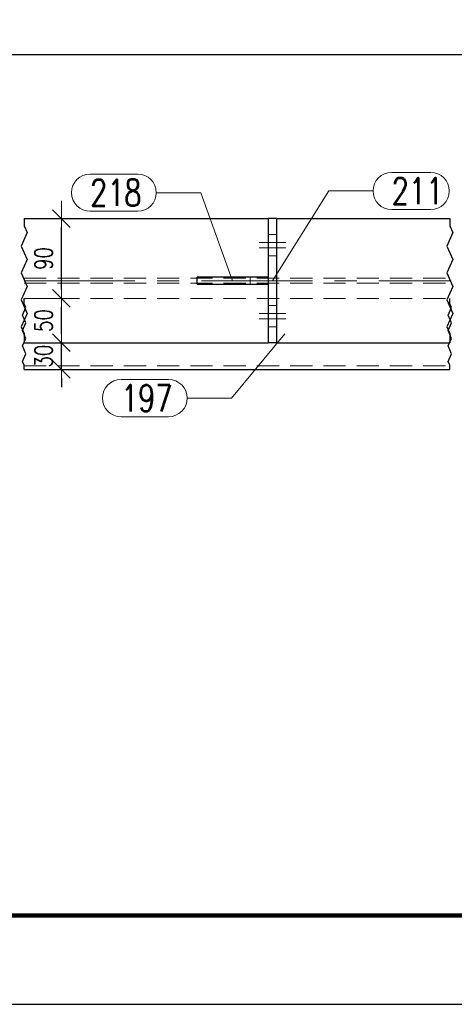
# Model space of a CAD drawing. Header units: millimetres. Extents: x -144 to 709, y 12312 to 12982.
# Tile 8 of 57: x -12 to 37, y 12312 to 12423. Entities that reach past the tile are written whole.
import ezdxf

# ---------------------------------------------------------------- set-up
doc = ezdxf.new("R2010")
doc.units = ezdxf.units.MM
doc.header["$LTSCALE"] = 10
doc.linetypes.add('HIDDEN', pattern=[0.375, 0.25, -0.125])
doc.linetypes.add('MITTE', pattern=[2, 1.25, -0.25, 0.25, -0.25])
doc.layers.get('Defpoints').update_dxf_attribs({"color": 1})
doc.layers.add('_FORMATKA', color=8, linetype='Continuous', plot=False)
for name, color, linetype, lineweight in [('_RAMKA', 7, 'Continuous', 35), ('PS_DIM', 4, 'Continuous', 13), ('PS_Hidden', 2, 'HIDDEN', 9), ('PS_Mid', 5, 'MITTE', 15), ('PS_Pos', 1, 'Continuous', 15), ('PS_Shape', 161, 'Continuous', 30), ('PS_SOLID', 7, 'Continuous', 30)]:
    doc.layers.add(name, color=color, linetype=linetype, lineweight=lineweight)
doc.styles.add('simplex', font='simplex.shx', dxfattribs={"width": 0.75})
doc.dimstyles.new('1_10_GŁ_DS1-LS10', dxfattribs={"dimtxt": 2, "dimasz": 2, "dimexe": 2, "dimexo": 5, "dimgap": 1, "dimtad": 1, "dimjust": 4, "dimdec": 0, "dimlfac": 10, "dimtxsty": 'simplex', "dimblk1": 'NONE', "dimsah": 1, "dimcen": 2, "dimclrd": 256, "dimclre": 256, "dimclrt": 3, "dimadec": 1, "dimazin": 0, "dimtfac": 1, "dimtdec": 0, "dimtmove": 2, "dimatfit": 3, "dimfxl": 1, "dimarcsym": 0})
doc.dimstyles.new('1_10_PRZ', dxfattribs={"dimtxt": 2, "dimasz": 1, "dimexe": 2, "dimexo": 5, "dimgap": 1, "dimtad": 1, "dimdec": 0, "dimlfac": 10, "dimtxsty": 'simplex', "dimblk": 'dimznak', "dimcen": 2, "dimse1": 1, "dimse2": 1, "dimclrt": 3, "dimadec": 1, "dimazin": 0, "dimtfac": 1, "dimtdec": 0, "dimtix": 1, "dimtmove": 2, "dimatfit": 3, "dimldrblk": 'dim-grot', "dimfxl": 1, "dimarcsym": 0})

# ---------------------------------------------------------------- blocks, each defined once
blk = doc.blocks.new('*D200')
at = {"layer": 'Defpoints', "color": 0, "transparency": 16777216}
for p in [(60.83, 12419.05), (60.83, 12405.55), (-62.12, 12386.55)]:
    blk.add_point(p, dxfattribs=at)
at = {"layer": 'PS_DIM', "lineweight": -2, "transparency": 16777216}
for p, q in [((-62.12, 12391.55), (-62.12, 12421.05)), ((60.83, 12410.55), (60.83, 12421.05)), ((-62.12, 12419.05), (58.83, 12419.05))]:
    blk.add_line(p, q, dxfattribs=at)
at = {"layer": 'PS_DIM', "transparency": 16777216}
blk.add_solid([(58.83, 12419.38), (58.83, 12418.72), (60.83, 12419.05)], dxfattribs=at)
at = {"layer": 'PS_DIM', "color": 3, "transparency": 16777216, "insert": (58.81, 12415.39), "char_height": 2, "attachment_point": 5, "rotation": 90, "style": 'simplex'}
blk.add_mtext('4670', dxfattribs=at)
blk = doc.blocks.new('_None')
blk = doc.blocks.new('*D201')
at = {"layer": 'Defpoints', "color": 0, "transparency": 16777216}
for p in [(80.83, 12419.05), (80.83, 12405.55), (-62.12, 12386.55)]:
    blk.add_point(p, dxfattribs=at)
at = {"layer": 'PS_DIM', "lineweight": -2, "transparency": 16777216}
for p, q in [((-62.12, 12391.55), (-62.12, 12421.05)), ((80.83, 12410.55), (80.83, 12421.05)), ((-62.12, 12419.05), (78.83, 12419.05))]:
    blk.add_line(p, q, dxfattribs=at)
at = {"layer": 'PS_DIM', "transparency": 16777216}
blk.add_solid([(78.83, 12419.38), (78.83, 12418.72), (80.83, 12419.05)], dxfattribs=at)
at = {"layer": 'PS_DIM', "color": 3, "transparency": 16777216, "insert": (78.81, 12415.39), "char_height": 2, "attachment_point": 5, "rotation": 90, "style": 'simplex'}
blk.add_mtext('4870', dxfattribs=at)
blk = doc.blocks.new('*D202')
at = {"layer": 'Defpoints', "color": 0, "transparency": 16777216}
for p in [(92.27, 12419.05), (92.27, 12398.05), (-62.12, 12386.55)]:
    blk.add_point(p, dxfattribs=at)
at = {"layer": 'PS_DIM', "lineweight": -2, "transparency": 16777216}
for p, q in [((-62.12, 12391.55), (-62.12, 12421.05)), ((92.27, 12403.05), (92.27, 12421.05)), ((-62.12, 12419.05), (90.27, 12419.05))]:
    blk.add_line(p, q, dxfattribs=at)
at = {"layer": 'PS_DIM', "transparency": 16777216}
blk.add_solid([(90.27, 12419.38), (90.27, 12418.72), (92.27, 12419.05)], dxfattribs=at)
at = {"layer": 'PS_DIM', "color": 3, "transparency": 16777216, "insert": (90.25, 12415.35), "char_height": 2, "attachment_point": 5, "rotation": 90, "style": 'simplex'}
blk.add_mtext('4984', dxfattribs=at)
blk = doc.blocks.new('*D203')
at = {"layer": 'Defpoints', "color": 0, "transparency": 16777216}
for p in [(101.27, 12419.05), (101.27, 12398.05), (-62.12, 12386.55)]:
    blk.add_point(p, dxfattribs=at)
at = {"layer": 'PS_DIM', "lineweight": -2, "transparency": 16777216}
for p, q in [((-62.12, 12391.55), (-62.12, 12421.05)), ((101.27, 12403.05), (101.27, 12421.05)), ((-62.12, 12419.05), (99.27, 12419.05))]:
    blk.add_line(p, q, dxfattribs=at)
at = {"layer": 'PS_DIM', "transparency": 16777216}
blk.add_solid([(99.27, 12419.38), (99.27, 12418.72), (101.27, 12419.05)], dxfattribs=at)
at = {"layer": 'PS_DIM', "color": 3, "transparency": 16777216, "insert": (99.25, 12415.35), "char_height": 2, "attachment_point": 5, "rotation": 90, "style": 'simplex'}
blk.add_mtext('5074', dxfattribs=at)
blk = doc.blocks.new('*D204')
at = {"layer": 'Defpoints', "color": 0, "transparency": 16777216}
for p in [(243.67, 12419.05), (243.67, 12405.55), (-62.12, 12386.55)]:
    blk.add_point(p, dxfattribs=at)
at = {"layer": 'PS_DIM', "lineweight": -2, "transparency": 16777216}
for p, q in [((-62.12, 12391.55), (-62.12, 12421.05)), ((243.67, 12410.55), (243.67, 12421.05)), ((-62.12, 12419.05), (241.67, 12419.05))]:
    blk.add_line(p, q, dxfattribs=at)
at = {"layer": 'PS_DIM', "transparency": 16777216}
blk.add_solid([(241.67, 12419.38), (241.67, 12418.72), (243.67, 12419.05)], dxfattribs=at)
at = {"layer": 'PS_DIM', "color": 3, "transparency": 16777216, "insert": (241.65, 12415.49), "char_height": 2, "attachment_point": 5, "rotation": 90, "style": 'simplex'}
blk.add_mtext('9914', dxfattribs=at)
blk = doc.blocks.new('*D205')
at = {"layer": 'Defpoints', "color": 0, "transparency": 16777216}
for p in [(253.46, 12419.05), (253.46, 12398.05), (-62.12, 12386.55)]:
    blk.add_point(p, dxfattribs=at)
at = {"layer": 'PS_DIM', "lineweight": -2, "transparency": 16777216}
for p, q in [((-62.12, 12391.55), (-62.12, 12421.05)), ((253.46, 12403.05), (253.46, 12421.05)), ((-62.12, 12419.05), (251.46, 12419.05))]:
    blk.add_line(p, q, dxfattribs=at)
at = {"layer": 'PS_DIM', "transparency": 16777216}
blk.add_solid([(251.46, 12419.38), (251.46, 12418.72), (253.46, 12419.05)], dxfattribs=at)
at = {"layer": 'PS_DIM', "color": 3, "transparency": 16777216, "insert": (251.44, 12414.96), "char_height": 2, "attachment_point": 5, "rotation": 90, "style": 'simplex'}
blk.add_mtext('10012', dxfattribs=at)
blk = doc.blocks.new('*D206')
at = {"layer": 'Defpoints', "color": 0, "transparency": 16777216}
for p in [(262.46, 12419.05), (262.46, 12398.05), (-62.12, 12386.55)]:
    blk.add_point(p, dxfattribs=at)
at = {"layer": 'PS_DIM', "lineweight": -2, "transparency": 16777216}
for p, q in [((-62.12, 12391.55), (-62.12, 12421.05)), ((262.46, 12403.05), (262.46, 12421.05)), ((-62.12, 12419.05), (260.46, 12419.05))]:
    blk.add_line(p, q, dxfattribs=at)
at = {"layer": 'PS_DIM', "transparency": 16777216}
blk.add_solid([(260.46, 12419.38), (260.46, 12418.72), (262.46, 12419.05)], dxfattribs=at)
at = {"layer": 'PS_DIM', "color": 3, "transparency": 16777216, "insert": (260.44, 12414.96), "char_height": 2, "attachment_point": 5, "rotation": 90, "style": 'simplex'}
blk.add_mtext('10102', dxfattribs=at)
blk = doc.blocks.new('*D207')
at = {"layer": 'Defpoints', "color": 0, "transparency": 16777216}
for p in [(269.32, 12419.05), (269.32, 12405.55), (-62.12, 12386.55)]:
    blk.add_point(p, dxfattribs=at)
at = {"layer": 'PS_DIM', "lineweight": -2, "transparency": 16777216}
for p, q in [((-62.12, 12391.55), (-62.12, 12421.05)), ((269.32, 12410.55), (269.32, 12421.05)), ((-62.12, 12419.05), (267.32, 12419.05))]:
    blk.add_line(p, q, dxfattribs=at)
at = {"layer": 'PS_DIM', "transparency": 16777216}
blk.add_solid([(267.32, 12419.38), (267.32, 12418.72), (269.32, 12419.05)], dxfattribs=at)
at = {"layer": 'PS_DIM', "color": 3, "transparency": 16777216, "insert": (267.3, 12415.28), "char_height": 2, "attachment_point": 5, "rotation": 90, "style": 'simplex'}
blk.add_mtext('10171', dxfattribs=at)
blk = doc.blocks.new('*D208')
at = {"layer": 'Defpoints', "color": 0, "transparency": 16777216}
for p in [(306.87, 12419.05), (306.87, 12392.45), (-62.12, 12386.55)]:
    blk.add_point(p, dxfattribs=at)
at = {"layer": 'PS_DIM', "lineweight": -2, "transparency": 16777216}
for p, q in [((-62.12, 12391.55), (-62.12, 12421.05)), ((306.87, 12397.45), (306.87, 12421.05)), ((-62.12, 12419.05), (304.87, 12419.05))]:
    blk.add_line(p, q, dxfattribs=at)
at = {"layer": 'PS_DIM', "transparency": 16777216}
blk.add_solid([(304.87, 12419.38), (304.87, 12418.72), (306.87, 12419.05)], dxfattribs=at)
at = {"layer": 'PS_DIM', "color": 3, "transparency": 16777216, "insert": (304.85, 12414.85), "char_height": 2, "attachment_point": 5, "rotation": 90, "style": 'simplex'}
blk.add_mtext('10546', dxfattribs=at)
blk = doc.blocks.new('*D209')
at = {"layer": 'Defpoints', "color": 0, "transparency": 16777216}
for p in [(393.61, 12419.05), (393.61, 12400.55), (-62.12, 12386.55)]:
    blk.add_point(p, dxfattribs=at)
at = {"layer": 'PS_DIM', "lineweight": -2, "transparency": 16777216}
for p, q in [((-62.12, 12391.55), (-62.12, 12421.05)), ((393.61, 12405.55), (393.61, 12421.05)), ((-62.12, 12419.05), (391.61, 12419.05))]:
    blk.add_line(p, q, dxfattribs=at)
at = {"layer": 'PS_DIM', "transparency": 16777216}
blk.add_solid([(391.61, 12419.38), (391.61, 12418.72), (393.61, 12419.05)], dxfattribs=at)
at = {"layer": 'PS_DIM', "color": 3, "transparency": 16777216, "insert": (391.59, 12414.96), "char_height": 2, "attachment_point": 5, "rotation": 90, "style": 'simplex'}
blk.add_mtext('12015', dxfattribs=at)
blk = doc.blocks.new('dimznak')
at = {"color": 0}
for points in [[(0, 2), (0, -2)], [(-2, 0), (2, 0)]]:
    blk.add_lwpolyline(points, dxfattribs=at)
at = {"color": 2}
blk.add_lwpolyline([(1, 1), (-1, -1)], dxfattribs=at)
blk = doc.blocks.new('*D220')
at = {"layer": 'Defpoints', "color": 0, "transparency": 16777216}
for p in [(-6.97, 12386.55), (-6.26, 12386.55), (-6.26, 12383.55)]:
    blk.add_point(p, dxfattribs=at)
at = {"layer": 'PS_DIM', "color": 0, "lineweight": -2, "transparency": 16777216}
for p, q in [((-6.97, 12387.55), (-6.97, 12388.55)), ((-6.97, 12383.55), (-6.97, 12386.55)), ((-6.97, 12382.55), (-6.97, 12381.55))]:
    blk.add_line(p, q, dxfattribs=at)
for p, rotation in [((-6.97, 12386.55), 270), ((-6.97, 12383.55), 90)]:
    blk.add_blockref('dimznak', p, dxfattribs=dict(at, rotation=rotation))
at = {"layer": 'PS_DIM', "color": 3, "transparency": 16777216, "insert": (-8.97, 12385.05), "char_height": 2, "attachment_point": 5, "rotation": 90, "style": 'simplex'}
blk.add_mtext('30', dxfattribs=at)
blk = doc.blocks.new('dim-grot')
blk.add_hatch(color=256).paths.add_polyline_path([(0, 0), (-2, 0.5), (-2, -0.5)])
blk.add_lwpolyline([(0, 0), (-2, 0.5), (-2, -0.5), (0, 0)])
blk = doc.blocks.new('*D221')
at = {"layer": 'Defpoints', "color": 0, "transparency": 16777216}
for p in [(-6.97, 12391.55), (-6.97, 12391.55), (-6.26, 12386.55)]:
    blk.add_point(p, dxfattribs=at)
at = {"layer": 'PS_DIM', "color": 0, "lineweight": -2, "transparency": 16777216}
blk.add_line((-6.97, 12387.55), (-6.97, 12390.55), dxfattribs=at)
for p, rotation in [((-6.97, 12391.55), 90), ((-6.97, 12386.55), 270)]:
    blk.add_blockref('dimznak', p, dxfattribs=dict(at, rotation=rotation))
at = {"layer": 'PS_DIM', "color": 3, "transparency": 16777216, "insert": (-8.97, 12389.05), "char_height": 2, "attachment_point": 5, "rotation": 90, "style": 'simplex'}
blk.add_mtext('50', dxfattribs=at)
blk = doc.blocks.new('*D222')
at = {"layer": 'Defpoints', "color": 0, "transparency": 16777216}
for p in [(-6.97, 12400.55), (-6.97, 12400.55), (-6.97, 12391.55)]:
    blk.add_point(p, dxfattribs=at)
at = {"layer": 'PS_DIM', "color": 0, "lineweight": -2, "transparency": 16777216}
blk.add_line((-6.97, 12392.55), (-6.97, 12399.55), dxfattribs=at)
for p, rotation in [((-6.97, 12400.55), 90), ((-6.97, 12391.55), 270)]:
    blk.add_blockref('dimznak', p, dxfattribs=dict(at, rotation=rotation))
at = {"layer": 'PS_DIM', "color": 3, "transparency": 16777216, "insert": (-8.97, 12396.05), "char_height": 2, "attachment_point": 5, "rotation": 90, "style": 'simplex'}
blk.add_mtext('90', dxfattribs=at)
blk = doc.blocks.new('*U225')
at = {"layer": '_FORMATKA', "lineweight": -3}
blk.add_lwpolyline([(-841, 0), (0, 0), (0, 594), (-841, 594)], close=True, dxfattribs=at)
at = {"layer": '_RAMKA', "lineweight": -3, "const_width": 0.5}
blk.add_lwpolyline([(-811, 10), (-10, 10), (-10, 584), (-811, 584)], close=True, dxfattribs=at)
blk = doc.blocks.new('*X434')
at = {"color": 1}
for p, q in [((-11.17, 12400.55), (-11.17, 12399.73)), ((36.83, 12400.55), (36.83, 12399.73)), ((-10.84, 12398.97), (-11.49, 12397.45)), ((-11.17, 12399.73), (-10.84, 12398.97)), ((37.16, 12398.97), (36.51, 12397.45)), ((36.83, 12399.73), (37.16, 12398.97)), ((-11.49, 12397.45), (-10.84, 12395.93)), ((36.51, 12397.45), (37.16, 12395.93)), ((-10.84, 12395.93), (-11.49, 12394.42)), ((37.16, 12395.93), (36.51, 12394.42)), ((-11.49, 12394.42), (-10.84, 12392.9)), ((36.51, 12394.42), (37.16, 12392.9)), ((-10.84, 12392.9), (-11.49, 12391.38)), ((37.16, 12392.9), (36.51, 12391.38)), ((-11.49, 12391.38), (-10.84, 12389.86)), ((-11.17, 12390.95), (-11.17, 12391.55)), ((36.51, 12391.38), (37.16, 12389.86)), ((36.83, 12390.95), (36.83, 12391.55)), ((-11.35, 12389.65), (-10.98, 12390.52)), ((-10.98, 12390.52), (-11.17, 12390.95)), ((36.65, 12389.65), (37.02, 12390.52)), ((37.02, 12390.52), (36.83, 12390.95)), ((-10.84, 12389.86), (-11.49, 12388.35)), ((-10.98, 12388.79), (-11.35, 12389.65)), ((-11.35, 12387.92), (-10.98, 12388.79)), ((37.16, 12389.86), (36.51, 12388.35)), ((37.02, 12388.79), (36.65, 12389.65)), ((36.65, 12387.92), (37.02, 12388.79)), ((-11.49, 12388.35), (-11.17, 12387.59)), ((-10.98, 12387.05), (-11.35, 12387.92)), ((36.51, 12388.35), (36.83, 12387.59)), ((37.02, 12387.05), (36.65, 12387.92)), ((-11.35, 12386.19), (-10.98, 12387.05)), ((-11.17, 12387.59), (-11.17, 12386.55)), ((36.65, 12386.19), (37.02, 12387.05)), ((36.83, 12387.59), (36.83, 12386.55)), ((-10.98, 12385.32), (-11.35, 12386.19)), ((37.02, 12385.32), (36.65, 12386.19)), ((-11.35, 12384.45), (-10.98, 12385.32)), ((-11.17, 12384.02), (-11.35, 12384.45)), ((36.65, 12384.45), (37.02, 12385.32)), ((36.83, 12384.02), (36.65, 12384.45)), ((-11.17, 12383.55), (-11.17, 12384.02)), ((36.83, 12383.55), (36.83, 12384.02))]:
    blk.add_line(p, q, dxfattribs=at)
at = {"layer": 'PS_Hidden', "color": 2, "linetype": 'HIDDEN'}
for p, q in [((16.33, 12398.75), (17.33, 12398.75)), ((16.33, 12396.35), (17.33, 12396.35)), ((-11.17, 12393.82), (36.83, 12393.82)), ((-11.17, 12393.27), (36.83, 12393.27)), ((14.33, 12393.95), (14.33, 12393.15)), ((-11.17, 12391.55), (36.83, 12391.55)), ((16.33, 12390.75), (17.33, 12390.75)), ((16.33, 12388.35), (17.33, 12388.35)), ((-11.17, 12383.95), (36.83, 12383.95))]:
    blk.add_line(p, q, dxfattribs=at)
at = {"layer": 'PS_Mid', "color": 5, "linetype": 'MITTE'}
for p, q in [((15.33, 12397.85), (18.33, 12397.85)), ((15.33, 12397.85), (18.33, 12397.85)), ((15.33, 12397.25), (18.33, 12397.25)), ((15.33, 12397.25), (18.33, 12397.25)), ((-11.17, 12393.55), (36.83, 12393.55)), ((15.33, 12389.85), (18.33, 12389.85)), ((15.33, 12389.85), (18.33, 12389.85)), ((15.33, 12389.25), (18.33, 12389.25)), ((15.33, 12389.25), (18.33, 12389.25))]:
    blk.add_line(p, q, dxfattribs=at)
at = {"layer": 'PS_SOLID', "color": 7, "linetype": 'Continuous'}
for p, q in [((-11.17, 12400.55), (16.33, 12400.55)), ((16.33, 12400.55), (16.33, 12386.55)), ((17.33, 12400.55), (16.33, 12400.55)), ((17.33, 12386.55), (17.33, 12400.55)), ((17.33, 12400.55), (36.83, 12400.55)), ((8.33, 12393.15), (8.33, 12393.95)), ((16.33, 12393.95), (8.33, 12393.95)), ((8.33, 12393.15), (16.33, 12393.15)), ((-11.17, 12386.55), (16.33, 12386.55)), ((17.33, 12386.55), (16.33, 12386.55)), ((17.33, 12386.55), (36.83, 12386.55)), ((-11.17, 12383.55), (36.83, 12383.55))]:
    blk.add_line(p, q, dxfattribs=at)
blk = doc.blocks.new('*X465')
at = {"color": 1}
for p, q in [((30.28, 12405.76), (34.67, 12405.76)), ((16.83, 12393.55), (23.18, 12403.66)), ((23.18, 12403.66), (28.18, 12403.66)), ((30.28, 12401.56), (34.67, 12401.56))]:
    blk.add_line(p, q, dxfattribs=at)
for centre, start, end in [((30.28, 12403.66), 90, 270), ((34.67, 12403.66), 270, 90)]:
    blk.add_arc(centre, 2.1, start, end, dxfattribs=at)
at = {"color": 2, "style": 'simplex', "width": 0.75}
blk.add_text('211', height=3, dxfattribs=at).set_placement((30.28, 12402.16))
blk = doc.blocks.new('*X466')
at = {"color": 1}
for p, q in [((-3.72, 12405.57), (1.64, 12405.57)), ((3.74, 12403.47), (8.74, 12403.47)), ((12.33, 12393.55), (8.74, 12403.47)), ((-3.72, 12401.37), (1.64, 12401.37))]:
    blk.add_line(p, q, dxfattribs=at)
for centre, start, end in [((-3.72, 12403.47), 90, 270), ((1.64, 12403.47), 270, 90)]:
    blk.add_arc(centre, 2.1, start, end, dxfattribs=at)
at = {"color": 2, "style": 'simplex', "width": 0.75}
blk.add_text('218', height=3, dxfattribs=at).set_placement((-3.72, 12401.97))
blk = doc.blocks.new('*X467')
at = {"color": 1}
for p, q in [((18.22, 12387.55), (12.22, 12380.31)), ((-0.24, 12382.41), (5.12, 12382.41)), ((7.22, 12380.31), (12.22, 12380.31)), ((-0.24, 12378.21), (5.12, 12378.21))]:
    blk.add_line(p, q, dxfattribs=at)
for centre, start, end in [((-0.24, 12380.31), 90, 270), ((5.12, 12380.31), 270, 90)]:
    blk.add_arc(centre, 2.1, start, end, dxfattribs=at)
at = {"color": 2, "style": 'simplex', "width": 0.75}
blk.add_text('197', height=3, dxfattribs=at).set_placement((-0.24, 12378.81))

msp = doc.modelspace()

# ---------------------------------------------------------------- block references
at = {"layer": 'PS_DIM'}
msp.add_blockref('*U225', (702.84, 12311.98), dxfattribs=at)
at = {"layer": 'PS_Pos'}
for name in ['*X466', '*X465', '*X467']:
    msp.add_blockref(name, (0, 0), dxfattribs=at)
at = {"layer": 'PS_Shape', "color": 6}
msp.add_blockref('*X434', (0, 0), dxfattribs=at)

# ---------------------------------------------------------------- dimensions: what is measured, and where the dimension line sits
at = {"layer": 'PS_DIM'}
for base, p2, text, picture, middle in [((60.83, 12419.05), (60.83, 12405.55), '4670', '*D200', (58.81, 12415.39)), ((80.83, 12419.05), (80.83, 12405.55), '4870', '*D201', (78.81, 12415.39)), ((92.27, 12419.05), (92.27, 12398.05), '4984', '*D202', (90.25, 12415.35)), ((101.27, 12419.05), (101.27, 12398.05), '5074', '*D203', (99.25, 12415.35)), ((243.67, 12419.05), (243.67, 12405.55), '9914', '*D204', (241.65, 12415.49)), ((253.46, 12419.05), (253.46, 12398.05), '10012', '*D205', (251.44, 12414.96)), ((262.46, 12419.05), (262.46, 12398.05), '10102', '*D206', (260.44, 12414.96)), ((269.32, 12419.05), (269.32, 12405.55), '10171', '*D207', (267.3, 12415.28)), ((306.87, 12419.05), (306.87, 12392.45), '10546', '*D208', (304.85, 12414.85)), ((393.61, 12419.05), (393.61, 12400.55), '12015', '*D209', (391.59, 12414.96))]:
    dim = msp.add_linear_dim(base=base, p1=(-62.12, 12386.55), p2=p2, text=text, dimstyle='1_10_GŁ_DS1-LS10', dxfattribs=at)
    dim.commit()
    dim.dimension.update_dxf_attribs({"geometry": picture, "text_midpoint": middle, "dimtype": 128, "text_rotation": 90})
for base, p1, p2, picture, middle in [((-6.97, 12400.55), (-6.97, 12391.55), (-6.97, 12400.55), '*D222', (-8.97, 12396.05)), ((-6.97, 12391.55), (-6.26, 12386.55), (-6.97, 12391.55), '*D221', (-8.97, 12389.05)), ((-6.97, 12386.55), (-6.26, 12383.55), (-6.26, 12386.55), '*D220', (-8.97, 12385.05))]:
    dim = msp.add_linear_dim(base=base, p1=p1, p2=p2, angle=90, dimstyle='1_10_PRZ', dxfattribs=at)
    dim.commit()
    dim.dimension.update_dxf_attribs({"geometry": picture, "text_midpoint": middle})

doc.saveas('drawing.dxf')
